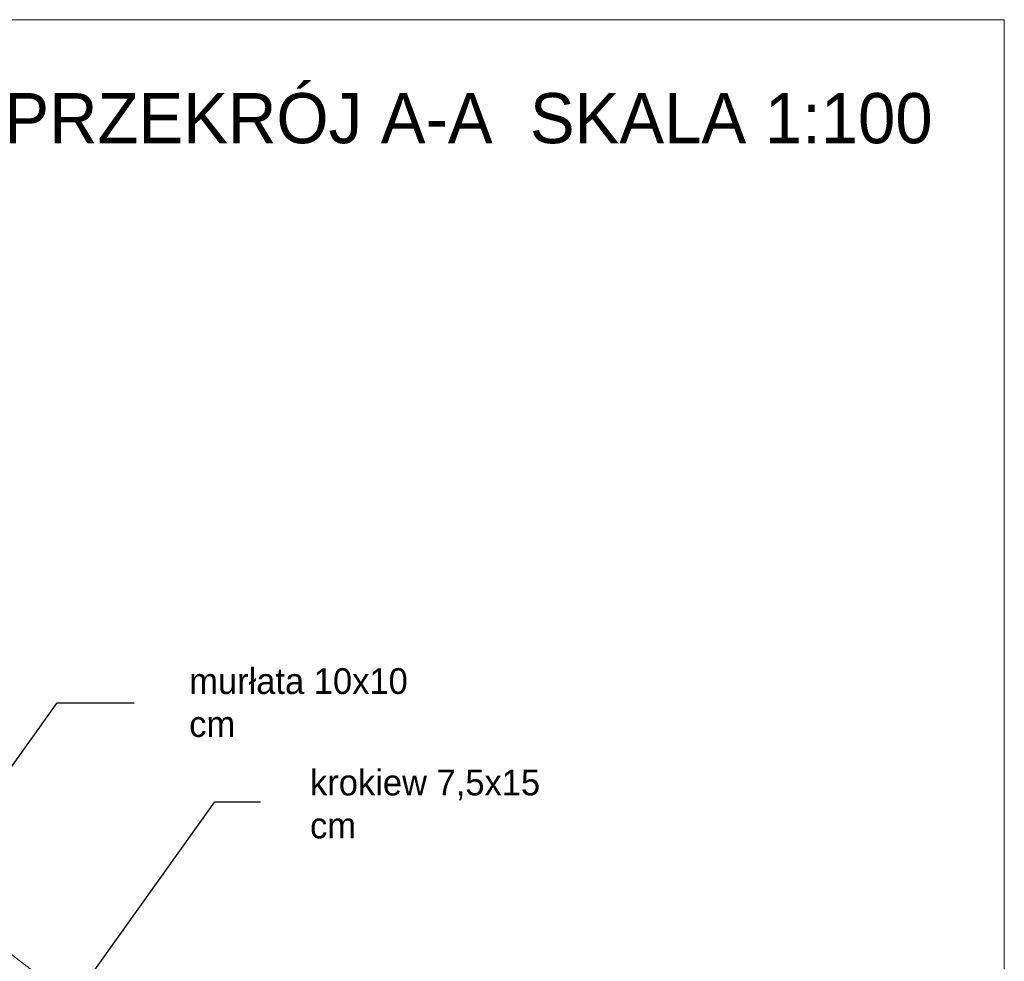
# Model space of a CAD drawing. Extents: x -613240 to -325500, y -25863 to 152403.
# Tile 121 of 254: x -379396 to -372525, y -3485 to 3087. Entities that reach past the tile are written whole.
import ezdxf

# ---------------------------------------------------------------- set-up
doc = ezdxf.new("R2010")
doc.units = 0
doc.header["$MEASUREMENT"] = 0
for name, color, linetype, lineweight in [('0_Nr_Pióra__21', 7, 'Continuous', 9), ('0_Nr_Pióra__5', 7, 'Continuous', 13), ('Arch okna_Nr_Pióra__5', 7, 'Continuous', 13), ('Arch opisy_Nr_Pióra__21', 7, 'Continuous', 9), ('ARCH TABELA_Nr_Pióra__21', 7, 'Continuous', 9), ('INWENT OPISY_Nr_Pióra__21', 7, 'Continuous', 9)]:
    doc.layers.add(name, color=color, linetype=linetype, lineweight=lineweight)
doc.styles.add('GENERATED_STYLE_1', font='txt')
doc.styles.add('GENERATED_STYLE_4', font='txt')
doc.styles.add('GENERATED_STYLE_6', font='txt')
doc.dimstyles.new('GENERATED_STYLE__6', dxfattribs={"dimtxt": 160.000002, "dimasz": 110.144928, "dimexe": 0.18, "dimexo": 40, "dimgap": 0.09, "dimtad": 1, "dimtih": 1, "dimtoh": 1, "dimdec": 0, "dimzin": 0, "dimdsep": 46, "dimtxsty": 'GENERATED_STYLE_1', "dimblk": 'ARROWHEAD_5', "dimblk1": 'ARROWHEAD_5', "dimblk2": 'ARROWHEAD_5', "dimcen": 0.09, "dimclrd": 7, "dimclre": 7, "dimclrt": 7, "dimazin": 0, "dimtfac": 1, "dimtdec": 4, "dimtmove": 0, "dimatfit": 3, "dimfxl": 0, "dimtolj": 1, "dimtzin": 0, "dimarcsym": 0})
doc.dimstyles.new('GENERATED_STYLE__8', dxfattribs={"dimtxt": 0.18, "dimasz": 182.4, "dimexe": 0.18, "dimexo": 0.0625, "dimgap": 0.09, "dimtad": 0, "dimtih": 1, "dimtoh": 1, "dimdec": 4, "dimzin": 0, "dimdsep": 46, "dimcen": 0.09, "dimadec": 0, "dimazin": 0, "dimtfac": 1, "dimtdec": 4, "dimtmove": 0, "dimatfit": 3, "dimldrblk": 'ARROWHEAD_5', "dimfxl": 0, "dimtolj": 1, "dimtzin": 0, "dimarcsym": 0})

# ---------------------------------------------------------------- blocks, each defined once
blk = doc.blocks.new('*D916')
at = {"layer": '0_Nr_Pióra__5', "linetype": 'Continuous'}
for points in [[(-377805.4, -5035.4), (-377844.1, -5144.7), (-377893.5, -5110.8)], [(-378059.5, -5794.6), (-378084.5, -5681.4), (-378024.6, -5684.1)]]:
    blk.add_hatch(color=256, dxfattribs=at).paths.add_polyline_path(points, flags=0)
for p, q in [((-377805.4, -5035.4), (-377893.5, -5110.8)), ((-377805.4, -5035.4), (-377844.1, -5144.7)), ((-377844.1, -5144.7), (-377893.5, -5110.8)), ((-378059.5, -5794.6), (-378084.5, -5681.4)), ((-378084.5, -5681.4), (-378024.6, -5684.1)), ((-378059.5, -5794.6), (-378024.6, -5684.1))]:
    blk.add_line(p, q, dxfattribs=at)
blk.add_arc((-376798.3, -5794.6), 1261.2, 148.07932, 174.91214, dxfattribs=at)
at = {"layer": '0_Nr_Pióra__21', "insert": (-378697.2, -5423.5), "char_height": 160, "attachment_point": 7, "style": 'GENERATED_STYLE_1'}
blk.add_mtext('{37,01°}', dxfattribs=at)
blk = doc.blocks.new('ARROWHEAD_5')
at = {"color": 0, "linetype": 'Continuous', "lineweight": 0}
blk.add_line((0, 0), (-1, 0), dxfattribs=at)
blk.add_solid([(-1, 0.2679), (0, 0), (-1, -0.2679), (-1, 0.2679)], dxfattribs=at)

msp = doc.modelspace()

# ---------------------------------------------------------------- linework, layer by layer
at = {"layer": 'Arch okna_Nr_Pióra__5', "linetype": 'Continuous'}
for p, q in [((-379393.1, -3483.6), (-379810.7, -3168.8)), ((-379272.5, -3574.5), (-379393.1, -3483.6))]:
    msp.add_line(p, q, dxfattribs=at)
at = {"layer": 'ARCH TABELA_Nr_Pióra__21', "linetype": 'Continuous'}
for p, q in [((-413275.5, 3086.6), (-372525.5, 3086.6)), ((-372525.5, 3086.6), (-372525.5, -25363.4))]:
    msp.add_line(p, q, dxfattribs=at)

# ---------------------------------------------------------------- texts
at = {"layer": 'Arch opisy_Nr_Pióra__21', "linetype": 'Continuous', "insert": (-373025.5, 2574.2), "char_height": 350, "attachment_point": 3, "style": 'GENERATED_STYLE_6'}
msp.add_mtext('{PRZEKRÓJ A-A  SKALA 1:100}', dxfattribs=at)
at = {"layer": 'INWENT OPISY_Nr_Pióra__21', "linetype": 'Continuous', "char_height": 180, "attachment_point": 4, "style": 'GENERATED_STYLE_4'}
for s, insert, width in [('{murłata 10x10 cm}', (-378212.8, -1680.6), 1650.08), ('{krokiew 7,5x15 cm}', (-377369.6, -2388.4), 1722.92)]:
    msp.add_mtext(s, dxfattribs=dict(at, insert=insert, width=width))

# ---------------------------------------------------------------- dimensions: what is measured, and where the dimension line sits
at = {"linetype": 'Continuous'}
dim = msp.add_angular_dim_3p(base=(-377994.3, -5394.3), center=(-376798.3, -5794.6), p1=(-386122.5, 1233.9), p2=(-380002.2, -5794.6), dimstyle='GENERATED_STYLE__6', dxfattribs=at)
dim.commit()
dim.dimension.update_dxf_attribs({"geometry": '*D916', "text_midpoint": (-378379.8, -5343.5), "dimtype": 165})

# ---------------------------------------------------------------- leaders
at = {"layer": 'INWENT OPISY_Nr_Pióra__21', "linetype": 'Continuous', "annotation_type": 0, "has_hookline": 1, "hookline_direction": 1}
for points, text_width in [([(-380232.2, -3219.6), (-379133.3, -1680.5), (-378597.7, -1680.5)], 1337.1), ([(-379132.7, -3910.9), (-378033.8, -2371.7), (-377715.9, -2371.7)], 1448.6)]:
    msp.add_leader(points, dimstyle='GENERATED_STYLE__8', dxfattribs=dict(at, text_width=text_width))

doc.saveas('drawing.dxf')
